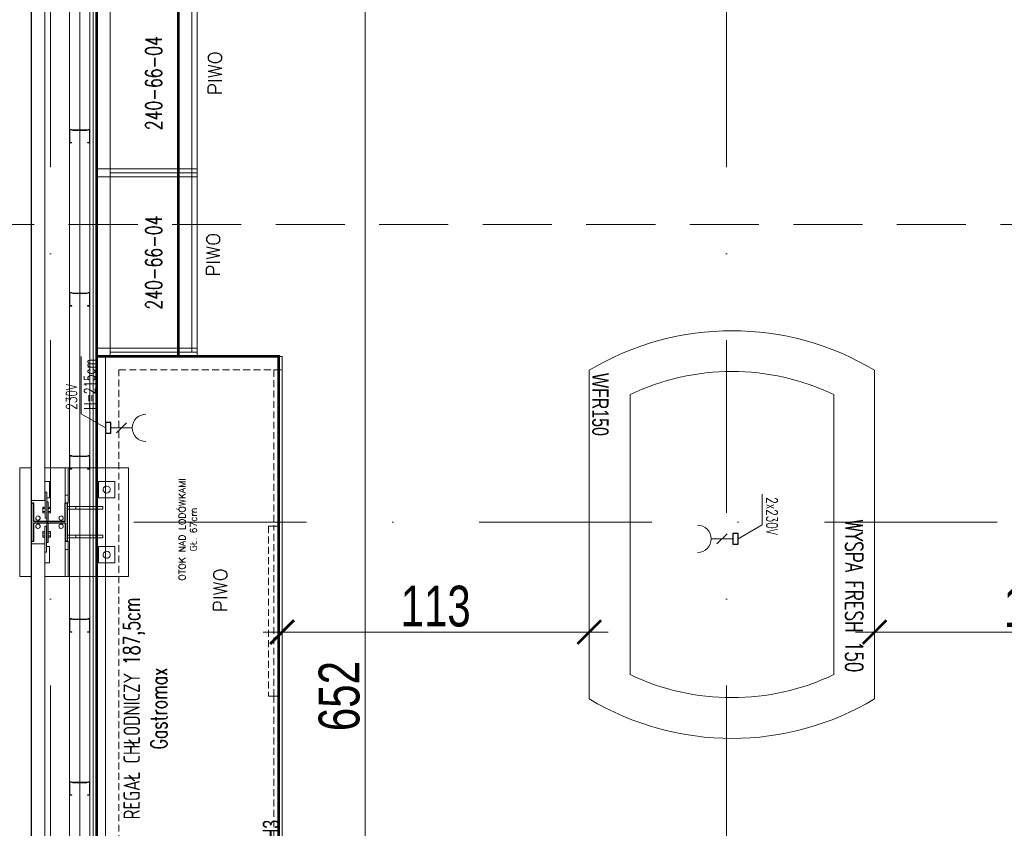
# Model space of a CAD drawing. Header units: millimetres. Extents: x -13532 to 2392, y -5241 to 5322.
# Tile 81 of 256: x -11544 to -11182, y 1365 to 1663. Entities that reach past the tile are written whole.
import ezdxf
from ezdxf.enums import TextEntityAlignment as Align

# ---------------------------------------------------------------- set-up
doc = ezdxf.new("R2010")
doc.units = ezdxf.units.MM
doc.linetypes.add('DASHED', pattern=[19.05, 12.7, -6.35])
doc.linetypes.add('KRESKAKROPKA2', pattern=[12.7, 6.35, -3.175, 0, -3.175])
doc.layers.get('0').update_dxf_attribs({"lineweight": 9, "true_color": 0x939393})
doc.layers.get('Defpoints').update_dxf_attribs({"true_color": 0xdae6d4})
for name, color, linetype, lineweight in [('- AGP-1_OPISY', 7, 'Continuous', 9), ('CHLODNICTWO', 94, 'Continuous', 9), ('cz-gr', 122, 'Continuous', 30), ('cz-sr', 150, 'Continuous', 15), ('GK - ŚRODEK - AGP1', 32, 'Continuous', 5), ('TS_INNE_OBIEKTY', 204, 'Continuous', 30)]:
    doc.layers.add(name, color=color, linetype=linetype, lineweight=lineweight)
for name, color, linetype, lineweight, true_color in [('a___wymiary', 7, 'Continuous', 5, 0x666666), ('batting - AGP1', 7, 'Continuous', 5, 0xadadad), ('KONSTRUKCJA - CIE - AGP1', 7, 'Continuous', 5, 0xbfbfbf), ('Meble - AGP1', 7, 'Continuous', 15, 0x999999), ('MEBLE PKN', 7, 'Continuous', 9, 0xa0a0a0), ('OSI', 7, 'KRESKAKROPKA2', 5, 0x7f7f7f), ('profil - AGP1', 7, 'Continuous', 5, 0x3f3f3f), ('wymiary', 7, 'Continuous', 5, 0x7f7f7f), ('WYMIARY - AGP1', 7, 'Continuous', 5, 0x716d5a)]:
    doc.layers.add(name, color=color, linetype=linetype, lineweight=lineweight, true_color=true_color)
doc.layers.add('Otok szary', color=7, linetype='Continuous', true_color=0x7d7d7d)
doc.styles.add('ARIAL NARROW', font='ARIALN.TTF', dxfattribs={"width": 0.9})
doc.styles.add('dwg_opis podstawowy', font='simplex.shx', dxfattribs={"width": 0.7})
doc.styles.add('JACEK_07', font='simplex.shx', dxfattribs={"width": 0.7})
doc.styles.add('RomanS', font='simplex.shx')
doc.linetypes.add('BATTING', pattern='A,0.0001,-0.1,[134,ltypeshp.shx,S=0.1,R=0,X=-0.1,Y=0],-0.2,[134,ltypeshp.shx,S=0.1,R=180,X=0.1,Y=0],-0.1', length=0.4001)
doc.dimstyles.new('wymiary agp1', dxfattribs={"dimtxt": 15, "dimasz": 5, "dimexe": 5, "dimexo": 5, "dimgap": 1.8, "dimtad": 1, "dimdec": 3, "dimrnd": 0.5, "dimdsep": 46, "dimtxsty": 'ARIAL NARROW', "dimblk": 'znacznik', "dimcen": 1.5, "dimse1": 1, "dimse2": 1, "dimclrd": 256, "dimclre": 256, "dimazin": 0, "dimtfac": 1, "dimtdec": 3, "dimtmove": 1, "dimatfit": 3, "dimldrblk": 'znacznik', "dimfxl": 1000, "dimfxlon": 1, "dimlwd": -1, "dimarcsym": 0})

# ---------------------------------------------------------------- blocks, each defined once
blk = doc.blocks.new('WF150')
at = {"layer": 'Meble - AGP1'}
for p, q in [((0, 105), (-120.91, 105)), ((-8.95, 90), (-111.96, 90)), ((-8.95, 15), (-111.96, 15)), ((0, 0), (-120.91, 0))]:
    blk.add_line(p, q, dxfattribs=at)
for centre, radius, start, end in [((-33.43, 52.5), 102.03, 149.0328, 210.9672), ((-87.49, 52.5), 102.03, 329.0328, 30.9672), ((-33.43, 52.5), 87.03, 154.4767, 205.5233), ((-87.49, 52.5), 87.03, 334.4767, 25.5233)]:
    blk.add_arc(centre, radius, start, end, dxfattribs=at)
at = {"layer": 'Meble - AGP1', "insert": (-66.06, 97.49), "char_height": 6.4, "width": 213.4104, "attachment_point": 4, "style": 'dwg_opis podstawowy'}
blk.add_mtext('WYSPA FRESH 150', dxfattribs=at)
blk = doc.blocks.new('gn-230')
at = {"layer": 'Meble - AGP1'}
for p, q in [((-4, 0), (-19.8, 0)), ((-15.65, -3.75), (-8.15, 3.75))]:
    blk.add_line(p, q, dxfattribs=at)
at = {"layer": 'Meble - AGP1', "lineweight": 30}
blk.add_lwpolyline([(-4, -4), (0, -4), (0, 4), (-4, 4)], close=True, dxfattribs=at)
at = {"layer": 'Meble - AGP1'}
blk.add_arc((-29.8, 0), 10, 270, 90, dxfattribs=at)
blk = doc.blocks.new('*U239')
at = {"layer": 'Meble - AGP1'}
blk.add_lwpolyline([(62.01, -50.22), (56.86, -41.32), (45.58, -41.32)], dxfattribs=at)
blk.add_blockref('WF150', (120.91, -105), dxfattribs=at)
at = {"layer": 'Meble - AGP1', "xscale": 0.5, "yscale": 0.5, "zscale": 0.5, "rotation": 89.99999999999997}
blk.add_blockref('gn-230', (62.01, -50.22), dxfattribs=at)
at = {"layer": 'Meble - AGP1'}
for s, insert, char_height, width, attachment_point, style in [('{\\W0.7;2x230V}', (46.69, -35.76), 4, 32.4538, 1, 'RomanS'), ('\\pxql;{\\fArial|b0|i0|c238|p34;WFR150}', (1, -104), 6, 36.1, 7, 'JACEK_07')]:
    blk.add_mtext(s, dxfattribs=dict(at, insert=insert, char_height=char_height, width=width, attachment_point=attachment_point, style=style))
blk = doc.blocks.new('*U200')
at = {"layer": 'Meble - AGP1'}
for points in [[(-1.5, 0), (-1.5, -37), (1.5, -37), (1.5, 0), (-1.5, 0), (-1.5, -5), (1.5, -5)], [(0, -5), (66, -5), (66, -37), (0, -37), (0, -5)], [(0, -5), (66, -5), (66, -37), (0, -37), (0, -5)]]:
    blk.add_lwpolyline(points, dxfattribs=at)
for points in [[(64.5, 0), (64.5, -37), (67.5, -37), (67.5, 0), (64.5, 0)], [(67.5, 0), (64.5, 0), (64.5, -5), (67.5, -5)], [(66, -5), (0, -5), (0, -35), (66, -35)]]:
    blk.add_lwpolyline(points, close=True, dxfattribs=at)
at = {"layer": 'Meble - AGP1', "insert": (33, -21), "char_height": 6, "width": 66, "attachment_point": 5, "style": 'JACEK_07'}
blk.add_mtext('240-66-04', dxfattribs=at)
blk = doc.blocks.new('Regał chłodniczy GP 187.5cm')
at = {"layer": 'Meble - AGP1'}
blk.add_lwpolyline([(0, 0), (187.5, 0), (187.5, -65), (0, -65), (0, 0)], dxfattribs=at)
at = {"layer": 'Meble - AGP1', "linetype": 'DASHED', "ltscale": 0.2}
for points in [[(5, -5), (182.5, -5), (182.5, -65), (5, -65)], [(62.5, -62), (125, -62), (125, -60), (62.5, -60)], [(5, -64), (62.5, -64), (62.5, -62), (5, -62)], [(125, -64), (182.5, -64), (182.5, -62), (125, -62)]]:
    blk.add_lwpolyline(points, close=True, dxfattribs=at)
at = {"layer": 'Meble - AGP1', "insert": (57.95, -14.68), "char_height": 6, "width": 105.8952, "attachment_point": 5, "style": 'JACEK_07'}
blk.add_mtext('REGAŁ CHŁODNICZY 187,5cm\\PGastromax', dxfattribs=at)
blk = doc.blocks.new('*U196')
at = {"layer": 'Meble - AGP1'}
blk.add_lwpolyline([(161.19, 0), (166.33, 8.9), (187.47, 8.9)], dxfattribs=at)
blk.add_blockref('Regał chłodniczy GP 187.5cm', (0, 0), dxfattribs=at)
at = {"layer": 'Meble - AGP1', "xscale": 0.5, "yscale": 0.5, "zscale": 0.5, "rotation": 89.99999999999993}
blk.add_blockref('gn-230', (161.19, 0), dxfattribs=at)
at = {"layer": 'Meble - AGP1'}
for s, insert, char_height, width, attachment_point, style in [('{\\W0.7;230V\\PH=215cm}', (167.88, 14.46), 4, 32.4538, 1, 'RomanS'), ('\\pxql;{\\fArial|b0|i0|c238|p34;RCH3}', (1, -64), 6, 36.1, 7, 'JACEK_07')]:
    blk.add_mtext(s, dxfattribs=dict(at, insert=insert, char_height=char_height, width=width, attachment_point=attachment_point, style=style))
blk = doc.blocks.new('*U309')
at = {"linetype": 'DASHED', "const_width": 1}
blk.add_lwpolyline([(-192.1, 0), (8.9, 0), (8.9, -30), (-192.1, -30)], close=True, dxfattribs=at)
at = {"insert": (0, -15.12), "char_height": 2.5, "width": 50, "attachment_point": 5, "style": 'RomanS'}
blk.add_mtext('OTOK NAD SEKCJAMI \\PGŁ. 30cm', dxfattribs=at)
blk = doc.blocks.new('*U718')
at = {"linetype": 'DASHED', "const_width": 1}
blk.add_lwpolyline([(-383.95, 0), (63.74, 0), (63.74, -67), (-383.95, -67)], close=True, dxfattribs=at)
at = {"layer": 'Otok szary'}
blk.add_lwpolyline([(-381.72, -0.65), (-381.22, -0.65), (-381.22, -0.65)], dxfattribs=at)
at = {"insert": (0, -33.5), "char_height": 2.5, "width": 50, "attachment_point": 5, "style": 'RomanS'}
blk.add_mtext('OTOK NAD LODÓWKAMI\\PGŁ. 67cm', dxfattribs=at)
blk = doc.blocks.new('znacznik')
at = {"layer": 'a___wymiary'}
for p, q in [((0, 1.394), (0, -1.394)), ((1.394, 0), (-1.394, 0))]:
    blk.add_line(p, q, dxfattribs=at)
at = {"layer": 'a___wymiary', "const_width": 0.2}
blk.add_lwpolyline([(0.876, 0.876), (-0.876, -0.876)], dxfattribs=at)
blk = doc.blocks.new('*D516')
at = {"layer": 'Defpoints', "color": 0}
for p in [(-11334.84, 1437.41), (-11447.91, 1424.54), (-11334.84, 1424.54)]:
    blk.add_point(p, dxfattribs=at)
at = {"layer": 'WYMIARY - AGP1'}
blk.add_line((-11442.91, 1437.41), (-11339.84, 1437.41), dxfattribs=at)
at = {"layer": 'WYMIARY - AGP1', "xscale": 5, "yscale": 5, "zscale": 5, "rotation": 180}
blk.add_blockref('znacznik', (-11447.91, 1437.41), dxfattribs=at)
at = {"layer": 'WYMIARY - AGP1', "xscale": 5, "yscale": 5, "zscale": 5}
blk.add_blockref('znacznik', (-11334.84, 1437.41), dxfattribs=at)
at = {"layer": 'WYMIARY - AGP1', "color": 18, "true_color": 0x000000, "insert": (-11391.37, 1446.87), "char_height": 15, "attachment_point": 5, "style": 'ARIAL NARROW'}
blk.add_mtext('113', dxfattribs=at)
blk = doc.blocks.new('*D517')
at = {"layer": 'Defpoints', "color": 0}
for p in [(-11229.84, 1506.07), (-11108.99, 1506.07), (-11108.99, 1437.41)]:
    blk.add_point(p, dxfattribs=at)
at = {"layer": 'WYMIARY - AGP1'}
blk.add_line((-11224.84, 1437.41), (-11113.99, 1437.41), dxfattribs=at)
at = {"layer": 'WYMIARY - AGP1', "xscale": 5, "yscale": 5, "zscale": 5, "rotation": 180}
blk.add_blockref('znacznik', (-11229.84, 1437.41), dxfattribs=at)
at = {"layer": 'WYMIARY - AGP1', "xscale": 5, "yscale": 5, "zscale": 5}
blk.add_blockref('znacznik', (-11108.99, 1437.41), dxfattribs=at)
at = {"layer": 'WYMIARY - AGP1', "color": 18, "true_color": 0x000000, "insert": (-11169.41, 1446.74), "char_height": 15, "attachment_point": 5, "style": 'ARIAL NARROW'}
blk.add_mtext('121', dxfattribs=at)
blk = doc.blocks.new('*D573')
at = {"layer": 'Defpoints', "color": 0}
for p in [(-11448.41, 1739.87), (-11417.37, 1739.87), (-11516.11, 1087.85)]:
    blk.add_point(p, dxfattribs=at)
at = {"layer": 'WYMIARY - AGP1'}
blk.add_line((-11417.37, 1092.85), (-11417.37, 1734.87), dxfattribs=at)
at = {"layer": 'WYMIARY - AGP1', "xscale": 5, "yscale": 5, "zscale": 5}
for p, rotation in [((-11417.37, 1739.87), 90), ((-11417.37, 1087.85), 270)]:
    blk.add_blockref('znacznik', p, dxfattribs=dict(at, rotation=rotation))
at = {"layer": 'WYMIARY - AGP1', "color": 18, "true_color": 0x000000, "insert": (-11426.83, 1413.86), "char_height": 15, "attachment_point": 5, "rotation": 90, "style": 'ARIAL NARROW'}
blk.add_mtext('652', dxfattribs=at)
blk = doc.blocks.new('osi')
at = {"layer": 'OSI', "ltscale": 10}
for p, q in [((-11533.21, 845.85), (-11533.21, 3158.85)), ((-11284.44, 845.85), (-11284.44, 3158.85)), ((-11756.72, 1477.85), (-9340.14, 1477.85))]:
    blk.add_line(p, q, dxfattribs=at)
blk = doc.blocks.new('DFGSGSGS')
at = {"layer": '- AGP-1_OPISY', "linetype": 'DASHED', "lineweight": 0, "ltscale": 2}
blk.add_lwpolyline([(-11678.83, 1587.38), (-9434.86, 1587.38)], dxfattribs=at)
blk = doc.blocks.new('konstrukcja 2025.01.09')
at = {"layer": 'KONSTRUKCJA - CIE - AGP1', "linetype": 'Continuous'}
for p, q in [((1724.39, 6784.36), (1724.39, 6440.37)), ((1729.39, 6781.36), (1729.39, 6440.37)), ((1720.12, 6452.36), (1720.12, 6412.36)), ((1720.12, 6452.36), (1724.39, 6452.36)), ((1729.39, 6452.36), (1736.9, 6452.36)), ((1736.9, 6439.36), (1736.9, 6452.36)), ((1737.9, 6452.36), (1736.9, 6452.36)), ((1737.9, 6452.36), (1760.12, 6452.36)), ((1737.9, 6439.36), (1737.9, 6452.36)), ((1760.12, 6412.36), (1760.12, 6452.36)), ((1731.12, 6447.36), (1729.39, 6447.36)), ((1731.12, 6441.36), (1731.12, 6447.36)), ((1749.12, 6447.36), (1749.12, 6441.36)), ((1755.12, 6447.36), (1749.12, 6447.36)), ((1755.12, 6441.36), (1755.12, 6447.36)), ((1729.45, 6443.37), (1729.45, 6433.86)), ((1729.45, 6443.37), (1730.05, 6443.37)), ((1730.05, 6443.37), (1730.05, 6433.86)), ((1729.39, 6440.37), (1724.39, 6440.37)), ((1729.39, 6441.36), (1729.45, 6441.36)), ((1730.05, 6441.36), (1731.12, 6441.36)), ((1730.05, 6439.86), (1730.05, 6432.66)), ((1730.05, 6439.86), (1730.65, 6439.86)), ((1730.65, 6439.86), (1730.65, 6432.66)), ((1736.9, 6442.36), (1737.9, 6442.36)), ((1737.75, 6439.36), (1737.9, 6439.36)), ((1749.12, 6441.36), (1755.12, 6441.36)), ((1728.66, 6437.9), (1728.66, 6435.83)), ((1728.66, 6437.9), (1729.45, 6437.9)), ((1728.66, 6437.38), (1729.45, 6437.38)), ((1728.66, 6436.34), (1729.45, 6436.34)), ((1728.66, 6435.83), (1729.45, 6435.83)), ((1730.65, 6437.9), (1731.45, 6437.9)), ((1730.65, 6437.38), (1731.45, 6437.38)), ((1730.65, 6436.34), (1731.45, 6436.34)), ((1730.65, 6435.83), (1731.45, 6435.83)), ((1731.45, 6437.9), (1731.45, 6435.83)), ((1750.75, 6438.11), (1737.75, 6438.11)), ((1737.75, 6437.11), (1750.75, 6437.11)), ((1740.75, 6437.11), (1740.75, 6438.11)), ((1750.75, 6437.11), (1750.75, 6438.11)), ((1729.45, 6433.86), (1730.05, 6433.86)), ((1730.05, 6432.66), (1730.65, 6432.66)), ((1730.65, 6432.07), (1730.05, 6432.07)), ((1730.05, 6424.87), (1730.05, 6432.07)), ((1730.65, 6424.87), (1730.65, 6432.07)), ((1728.59, 6428.9), (1728.59, 6426.83)), ((1728.59, 6428.9), (1729.39, 6428.9)), ((1728.59, 6428.38), (1729.39, 6428.38)), ((1729.99, 6430.87), (1729.39, 6430.87)), ((1729.39, 6421.36), (1729.39, 6430.87)), ((1729.99, 6421.36), (1729.99, 6430.87)), ((1729.99, 6428.47), (1730.05, 6428.47)), ((1730.65, 6428.9), (1731.45, 6428.9)), ((1730.65, 6428.38), (1731.45, 6428.38)), ((1731.45, 6428.9), (1731.45, 6426.83)), ((1729.39, 6424.36), (1724.39, 6424.36)), ((1724.39, 6424.36), (1724.39, 6064.07)), ((1728.59, 6427.35), (1729.39, 6427.35)), ((1728.59, 6426.83), (1729.39, 6426.83)), ((1729.99, 6427.27), (1730.05, 6427.27)), ((1730.65, 6424.87), (1730.05, 6424.87)), ((1730.65, 6427.35), (1731.45, 6427.35)), ((1730.65, 6426.83), (1731.45, 6426.83)), ((1736.9, 6425.36), (1736.9, 6412.37)), ((1750.75, 6427.61), (1737.75, 6427.61)), ((1737.75, 6426.61), (1750.75, 6426.61)), ((1737.9, 6425.36), (1737.75, 6425.36)), ((1737.9, 6412.37), (1737.9, 6425.36)), ((1740.75, 6426.61), (1740.75, 6427.61)), ((1750.75, 6426.61), (1750.75, 6427.61)), ((1729.99, 6421.36), (1729.39, 6421.36)), ((1729.39, 6067.07), (1729.39, 6421.36)), ((1729.99, 6423.36), (1731.12, 6423.36)), ((1731.12, 6423.36), (1731.12, 6417.36)), ((1736.9, 6422.37), (1737.9, 6422.37)), ((1755.12, 6423.36), (1749.12, 6423.36)), ((1749.12, 6423.36), (1749.12, 6417.36)), ((1755.12, 6417.36), (1755.12, 6423.36)), ((1731.12, 6417.36), (1729.39, 6417.36)), ((1749.12, 6417.36), (1755.12, 6417.36)), ((1720.12, 6412.36), (1724.39, 6412.36)), ((1729.39, 6412.36), (1736.9, 6412.36)), ((1736.9, 6412.37), (1737.9, 6412.37)), ((1737.9, 6412.36), (1760.12, 6412.36))]:
    blk.add_line(p, q, dxfattribs=at)
for centre, radius, start, end in [((1728.12, 6444.36), 1.3, 350.5096, 9.4904), ((1728.12, 6444.36), 1.3, 350.5096, 9.4904), ((1752.12, 6444.36), 1.3, 108, 288), ((1752.12, 6444.36), 1.3, 108, 288), ((1752.12, 6444.36), 1.3, 288, 108), ((1752.12, 6444.36), 1.3, 288, 108), ((1726.85, 6433.86), 0.8, 18, 198), ((1726.85, 6433.86), 0.8, 18, 198), ((1726.85, 6430.86), 0.8, 18, 198), ((1726.85, 6430.86), 0.8, 18, 198), ((1726.85, 6433.86), 0.8, 198, 18), ((1726.85, 6433.86), 0.8, 198, 18), ((1735.35, 6433.86), 0.8, 18, 198), ((1735.35, 6433.86), 0.8, 18, 198), ((1735.35, 6430.86), 0.8, 18, 198), ((1735.35, 6430.86), 0.8, 18, 198), ((1735.35, 6433.86), 0.8, 198, 18), ((1735.35, 6433.86), 0.8, 198, 18), ((1726.85, 6430.86), 0.8, 198, 18), ((1726.85, 6430.86), 0.8, 198, 18), ((1735.35, 6430.86), 0.8, 198, 18), ((1735.35, 6430.86), 0.8, 198, 18), ((1752.12, 6420.36), 1.3, 108, 288), ((1752.12, 6420.36), 1.3, 108, 288), ((1752.12, 6420.36), 1.3, 288, 108), ((1752.12, 6420.36), 1.3, 288, 108), ((1728.12, 6420.36), 1.3, 350.5096, 9.4904), ((1728.12, 6420.36), 1.3, 350.5096, 9.4904)]:
    blk.add_arc(centre, radius, start, end, dxfattribs=at)
at = {"layer": 'TS_INNE_OBIEKTY', "linetype": 'Continuous'}
for p, q in [((1725.3, 6439.36), (1724.45, 6439.36)), ((1724.45, 6439.36), (1724.45, 6425.36)), ((1725.3, 6432.64), (1725.3, 6439.36)), ((1736.9, 6432.64), (1736.9, 6439.36)), ((1737.75, 6439.36), (1736.9, 6439.36)), ((1737.75, 6425.36), (1737.75, 6439.36)), ((1736.9, 6432.64), (1725.3, 6432.64)), ((1725.3, 6425.36), (1725.3, 6432.09)), ((1725.3, 6432.09), (1736.9, 6432.09)), ((1736.9, 6432.09), (1736.9, 6425.36)), ((1724.45, 6425.36), (1725.3, 6425.36)), ((1736.9, 6425.36), (1737.75, 6425.36))]:
    blk.add_line(p, q, dxfattribs=at)

msp = doc.modelspace()

# ---------------------------------------------------------------- linework, layer by layer
at = {"layer": 'batting - AGP1', "linetype": 'BATTING', "ltscale": 8}
msp.add_lwpolyline([(-11522.3569, 1088.2205), (-11522.3499, 2425.4873)], dxfattribs=at)
at = {"layer": 'cz-gr'}
msp.add_line((-11516.1068, 1739.8669), (-11516.1068, 1075.8544), dxfattribs=at)
msp.add_lwpolyline([(-11516.1068, 1087.8541), (-11540.1066, 1087.8541), (-11540.1093, 2425.8541)], dxfattribs=at)
at = {"layer": 'GK - ŚRODEK - AGP1', "linetype": 'Continuous'}
for p, q in [((-11526.1068, 2425.8539), (-11526.1068, 1087.8541)), ((-11518.6068, 1742.3669), (-11518.6068, 1087.8541)), ((-11517.3568, 1741.117), (-11517.3568, 1087.8541))]:
    msp.add_line(p, q, dxfattribs=at)
at = {"layer": 'profil - AGP1', "ltscale": 5}
for points in [[(-11519.8068, 1622.1669), (-11519.2735, 1622.3669), (-11518.6068, 1622.3669), (-11518.6067, 1617.3669), (-11519.3567, 1617.3669), (-11519.4269, 1617.3659), (-11519.4769, 1617.4151), (-11519.4769, 1617.4854), (-11519.4269, 1617.5347), (-11519.3567, 1617.5336), (-11518.7733, 1617.5336), (-11518.7735, 1622.2003), (-11519.2432, 1622.2003), (-11519.7766, 1622.0003), (-11524.937, 1622.0001), (-11525.4703, 1622.2001), (-11525.9401, 1622.2001), (-11525.94, 1617.5334), (-11525.3567, 1617.5334), (-11525.2987, 1617.4872), (-11525.2987, 1617.413), (-11525.3567, 1617.3668), (-11526.1067, 1617.3668), (-11526.1068, 1622.3668), (-11525.4401, 1622.3668), (-11524.9068, 1622.1668)], [(-11519.8068, 1562.1669), (-11519.2735, 1562.3669), (-11518.6068, 1562.3669), (-11518.6067, 1557.3669), (-11519.3567, 1557.3669), (-11519.4269, 1557.3659), (-11519.4769, 1557.4151), (-11519.4769, 1557.4854), (-11519.4269, 1557.5347), (-11519.3567, 1557.5336), (-11518.7733, 1557.5336), (-11518.7735, 1562.2003), (-11519.2432, 1562.2003), (-11519.7766, 1562.0003), (-11524.937, 1562.0001), (-11525.4703, 1562.2001), (-11525.9401, 1562.2001), (-11525.94, 1557.5334), (-11525.3567, 1557.5334), (-11525.2987, 1557.4872), (-11525.2987, 1557.413), (-11525.3567, 1557.3668), (-11526.1067, 1557.3668), (-11526.1068, 1562.3668), (-11525.4401, 1562.3668), (-11524.9068, 1562.1668)], [(-11519.8068, 1502.1669), (-11519.2735, 1502.3669), (-11518.6068, 1502.3669), (-11518.6067, 1497.3669), (-11519.3567, 1497.3669), (-11519.4269, 1497.3659), (-11519.4769, 1497.4151), (-11519.4769, 1497.4854), (-11519.4269, 1497.5347), (-11519.3567, 1497.5336), (-11518.7733, 1497.5336), (-11518.7735, 1502.2003), (-11519.2432, 1502.2003), (-11519.7766, 1502.0003), (-11524.937, 1502.0001), (-11525.4703, 1502.2001), (-11525.9401, 1502.2001), (-11525.94, 1497.5334), (-11525.3567, 1497.5334), (-11525.2987, 1497.4872), (-11525.2987, 1497.413), (-11525.3567, 1497.3668), (-11526.1067, 1497.3668), (-11526.1068, 1502.3668), (-11525.4401, 1502.3668), (-11524.9068, 1502.1668)], [(-11519.8068, 1442.1669), (-11519.2735, 1442.3669), (-11518.6068, 1442.3669), (-11518.6067, 1437.3669), (-11519.3567, 1437.3669), (-11519.4269, 1437.3659), (-11519.4769, 1437.4151), (-11519.4769, 1437.4854), (-11519.4269, 1437.5347), (-11519.3567, 1437.5336), (-11518.7733, 1437.5336), (-11518.7735, 1442.2003), (-11519.2432, 1442.2003), (-11519.7766, 1442.0003), (-11524.937, 1442.0001), (-11525.4703, 1442.2001), (-11525.9401, 1442.2001), (-11525.94, 1437.5334), (-11525.3567, 1437.5334), (-11525.2987, 1437.4872), (-11525.2987, 1437.413), (-11525.3567, 1437.3668), (-11526.1067, 1437.3668), (-11526.1068, 1442.3668), (-11525.4401, 1442.3668), (-11524.9068, 1442.1668)], [(-11519.8068, 1382.1669), (-11519.2735, 1382.3669), (-11518.6068, 1382.3669), (-11518.6067, 1377.3669), (-11519.3567, 1377.3669), (-11519.4269, 1377.3659), (-11519.4769, 1377.4151), (-11519.4769, 1377.4854), (-11519.4269, 1377.5347), (-11519.3567, 1377.5336), (-11518.7733, 1377.5336), (-11518.7735, 1382.2003), (-11519.2432, 1382.2003), (-11519.7766, 1382.0003), (-11524.937, 1382.0001), (-11525.4703, 1382.2001), (-11525.9401, 1382.2001), (-11525.94, 1377.5334), (-11525.3567, 1377.5334), (-11525.2987, 1377.4872), (-11525.2987, 1377.413), (-11525.3567, 1377.3668), (-11526.1067, 1377.3668), (-11526.1068, 1382.3668), (-11525.4401, 1382.3668), (-11524.9068, 1382.1668)]]:
    msp.add_lwpolyline(points, close=True, dxfattribs=at)

# ---------------------------------------------------------------- block references
at = {"layer": 'CHLODNICTWO'}
for name, p, rotation in [('*U239', (-11229.8358, 1533.7384), 270.0000000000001), ('*U196', (-11512.9073, 1351.3669), 90.00000000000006)]:
    msp.add_blockref(name, p, dxfattribs=dict(at, rotation=rotation))
at = {"layer": 'cz-sr'}
msp.add_blockref('osi', (0.0999, 0), dxfattribs=at)
at = {"layer": 'Meble - AGP1', "rotation": 89.99999999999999}
for name, p in [('*U309', (-11516.1001, 1730.9661)), ('*U718', (-11516.1001, 1475.1273))]:
    msp.add_blockref(name, p, dxfattribs=at)
at = {"layer": 'MEBLE PKN', "rotation": 89.99999999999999}
for p in [(-11516.1007, 1606.367), (-11516.1007, 1540.367)]:
    msp.add_blockref('*U200', p, dxfattribs=at)
at = {"layer": 'wymiary'}
for name, p in [('DFGSGSGS', (0, 0)), ('konstrukcja 2025.01.09', (-13264.5595, -4954.5109))]:
    msp.add_blockref(name, p, dxfattribs=at)

# ---------------------------------------------------------------- texts
at = {"style": 'RomanS'}
for p in [(-11475.0337, 1643.0504), (-11475.7416, 1576.2435), (-11473.1072, 1452.7776)]:
    msp.add_attdef('PIWO', text='PAPIEROSY', height=5, rotation=90, dxfattribs=at).set_placement(p, align=Align.TOP_CENTER)

# ---------------------------------------------------------------- dimensions: what is measured, and where the dimension line sits
at = {"layer": 'WYMIARY - AGP1'}
dim = msp.add_linear_dim(base=(-11417.3665, 1739.8669), p1=(-11516.1055, 1087.8541), p2=(-11448.4073, 1739.8669), angle=90, dimstyle='wymiary agp1', override={"dimclrd": 256, "dimclre": 256}, dxfattribs=at)
dim.commit()
dim.dimension.update_dxf_attribs({"geometry": '*D573', "text_midpoint": (-11426.8251, 1413.8605)})
for base, p1, p2, picture, middle in [((-11108.9902, 1437.4114), (-11229.8358, 1506.0684), (-11108.9902, 1506.0684), '*D517', (-11169.413, 1446.7421)), ((-11334.83585, 1437.41138), (-11447.90726, 1424.53784), (-11334.83585, 1424.53784), '*D516', (-11391.37156, 1446.86998))]:
    dim = msp.add_linear_dim(base=base, p1=p1, p2=p2, dimstyle='wymiary agp1', override={"dimclrd": 256, "dimclre": 256}, dxfattribs=at)
    dim.commit()
    dim.dimension.update_dxf_attribs({"geometry": picture, "text_midpoint": middle})

doc.saveas('drawing.dxf')
